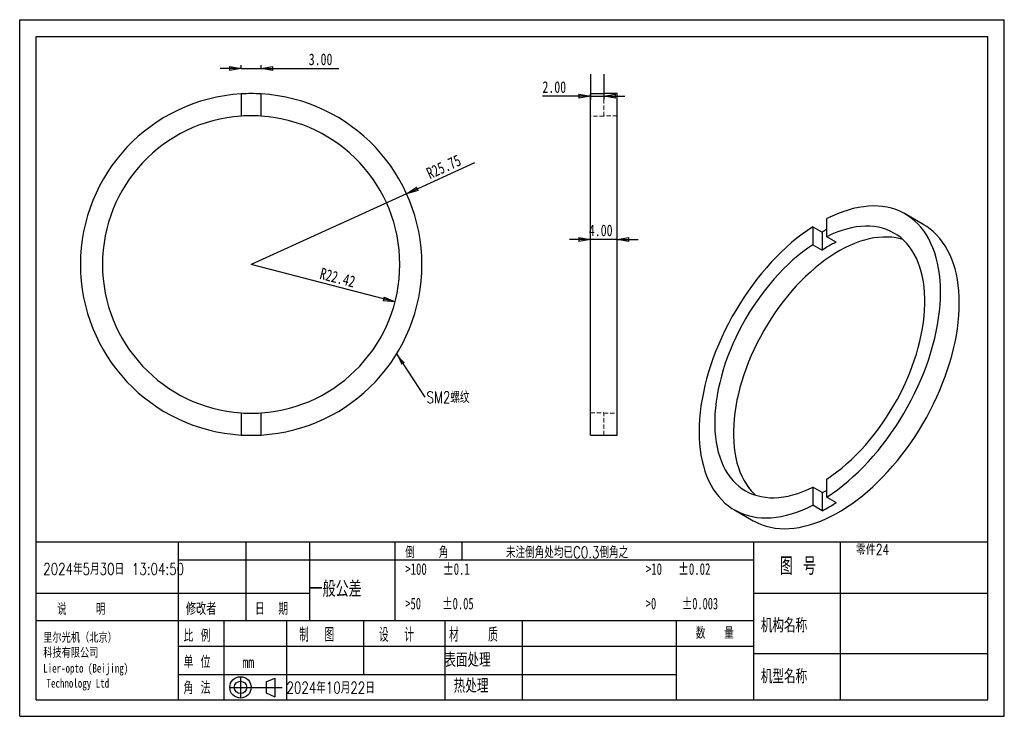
# Model space of a CAD drawing. Header units: millimetres. Extents: x 0 to 297, y 0 to 210.
import ezdxf

# ---------------------------------------------------------------- set-up
doc = ezdxf.new("R2010")
doc.units = ezdxf.units.MM
doc.linetypes.add('HIDDEN', pattern=[1.905, 1.27, -0.635])
doc.layers.add('图层0', color=7, linetype='Continuous', lineweight=25)
doc.styles.add('SLDTEXTSTYLE0', font='TXT', dxfattribs={"width": 0.666667, "bigfont": 'bigfont'})
doc.styles.add('SLDTEXTSTYLE1', font='TXT', dxfattribs={"width": 0.75, "bigfont": 'bigfont'})
doc.styles.add('SLDTEXTSTYLE2', font='TXT', dxfattribs={"width": 0.583333, "bigfont": 'bigfont'})
doc.styles.add('SLDTEXTSTYLE3', font='TXT', dxfattribs={"width": 0.681818})
doc.styles.add('SLDTEXTSTYLE4', font='TXT', dxfattribs={"width": 0.666667})
doc.styles.add('SLDTEXTSTYLE5', font='TXT', dxfattribs={"width": 0.653846})
doc.styles.add('SLDTEXTSTYLE6', font='TXT', dxfattribs={"width": 0.6, "bigfont": 'bigfont'})
doc.styles.add('SLDTEXTSTYLE7', font='TXT', dxfattribs={"width": 0.625, "bigfont": 'bigfont'})
doc.styles.add('SLDTEXTSTYLE8', font='TXT', dxfattribs={"width": 0.571429, "bigfont": 'bigfont'})
doc.styles.add('SLDTEXTSTYLE9', font='TXT', dxfattribs={"width": 0.75})
doc.dimstyles.new('SLDDIMSTYLE0', dxfattribs={"dimtxt": 3.5, "dimasz": 3.556, "dimexe": 0, "dimexo": 0.0625, "dimgap": 0.875, "dimtad": 1, "dimlfac": 0.5, "dimrnd": 1e-09, "dimzin": 4, "dimdsep": 46, "dimtxsty": 'SLDTEXTSTYLE9', "dimblk1": 'CLOSED', "dimblk2": 'CLOSED', "dimsah": 1, "dimcen": 0.09, "dimadec": 0, "dimazin": 1, "dimtfac": 1, "dimtmove": 0, "dimatfit": 0, "dimldrblk": 'CLOSED', "dimfxl": 0, "dimfrac": 2, "dimtolj": 1, "dimtzin": 12, "dimarcsym": 0})
doc.dimstyles.new('SLDDIMSTYLE1', dxfattribs={"dimtxt": 3.5, "dimasz": 3.556, "dimexe": 0, "dimexo": 0.0625, "dimgap": 0.875, "dimtad": 1, "dimlfac": 0.5, "dimrnd": 1e-09, "dimzin": 12, "dimdsep": 46, "dimtxsty": 'SLDTEXTSTYLE9', "dimblk1": 'CLOSED', "dimblk2": 'CLOSED', "dimsah": 1, "dimcen": 0, "dimadec": 0, "dimazin": 3, "dimtfac": 1, "dimtofl": 0, "dimtmove": 0, "dimatfit": 3, "dimldrblk": 'CLOSED', "dimfxl": 0, "dimfrac": 2, "dimtolj": 1, "dimtzin": 12, "dimarcsym": 0})
doc.dimstyles.new('SLDDIMSTYLE2', dxfattribs={"dimtxt": 0.18, "dimasz": 3.556, "dimexe": 0, "dimexo": 0.0625, "dimgap": 0, "dimtad": 0, "dimtih": 1, "dimtoh": 1, "dimdec": 0, "dimrnd": 1e-09, "dimzin": 0, "dimdsep": 46, "dimtxsty": 'Standard', "dimsah": 1, "dimcen": 0.09, "dimadec": 0, "dimazin": 0, "dimtfac": 3.556, "dimtdec": 0, "dimtofl": 0, "dimtmove": 0, "dimatfit": 3, "dimfxl": 0, "dimfrac": 2, "dimtolj": 1, "dimtzin": 0, "dimarcsym": 0})

# ---------------------------------------------------------------- blocks, each defined once
blk = doc.blocks.new('_Closed')
at = {"color": 0, "linetype": 'ByBlock', "lineweight": -2}
for p, q in [((-1, 0.166667), (0, 0)), ((-1, 0.166667), (-1, -0.166667)), ((0, 0), (-1, -0.166667)), ((0, 0), (-1, 0))]:
    blk.add_line(p, q, dxfattribs=at)
blk = doc.blocks.new('_D')
at = {"layer": '图层0'}
for p, q in [((66.82, 195.54), (66.82, 196.3)), ((72.82, 195.54), (72.82, 196.3)), ((66.82, 195.3), (60.47, 195.3)), ((66.82, 195.3), (72.82, 195.3)), ((72.82, 195.3), (96.24, 195.3))]:
    blk.add_line(p, q, dxfattribs=at)
at = {"layer": '图层0', "xscale": 3.556, "yscale": 3.556}
blk.add_blockref('_Closed', (66.82, 195.3, 4.2), dxfattribs=at)
at = {"layer": '图层0', "xscale": 3.556, "yscale": 3.556, "rotation": 180.0000000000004}
blk.add_blockref('_Closed', (72.82, 195.3, 4.2), dxfattribs=at)
at = {"layer": '图层0', "insert": (87.19, 199.81), "char_height": 3.5, "attachment_point": 1, "style": 'SLDTEXTSTYLE9'}
blk.add_mtext('3.00', dxfattribs=at)
blk = doc.blocks.new('_D_1')
at = {"layer": '图层0'}
for q in [(137.33, 166.94), (69.82, 136.21)]:
    blk.add_line((116.69, 157.55), q, dxfattribs=at)
at = {"layer": '图层0', "xscale": 3.556, "yscale": 3.556, "rotation": 204.4737217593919}
blk.add_blockref('_Closed', (116.69, 157.55, -4), dxfattribs=at)
at = {"layer": '图层0', "insert": (122.29, 165.05), "char_height": 3.5, "attachment_point": 1, "rotation": 24.4737, "style": 'SLDTEXTSTYLE9'}
blk.add_mtext('R25.75', dxfattribs=at)
blk = doc.blocks.new('_D_2')
at = {"layer": '图层0'}
blk.add_line((113.22, 124.92), (69.82, 136.21), dxfattribs=at)
at = {"layer": '图层0', "xscale": 3.556, "yscale": 3.556, "rotation": 345.4119252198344}
blk.add_blockref('_Closed', (113.22, 124.92, -4), dxfattribs=at)
at = {"layer": '图层0', "insert": (91.16, 135.31), "char_height": 3.5, "attachment_point": 1, "rotation": 345.4119, "style": 'SLDTEXTSTYLE9'}
blk.add_mtext('R22.42', dxfattribs=at)
blk = doc.blocks.new('SW_NOTE_0')
at = {"layer": '图层0', "color": 0, "insert": (0.51, 1.69), "char_height": 3.5, "attachment_point": 1, "style": 'SLDTEXTSTYLE1'}
blk.add_mtext('SM2螺纹', dxfattribs=at)
blk = doc.blocks.new('_D_3')
at = {"layer": '图层0'}
for p, q in [((172.21, 143.73), (165.86, 143.73)), ((172.21, 137.21), (172.21, 144.73)), ((180.21, 143.73), (172.21, 143.73)), ((180.21, 137.21), (180.21, 144.73)), ((180.21, 143.73), (186.56, 143.73))]:
    blk.add_line(p, q, dxfattribs=at)
at = {"layer": '图层0', "xscale": 3.556, "yscale": 3.556}
blk.add_blockref('_Closed', (172.21, 143.73, 51.3), dxfattribs=at)
at = {"layer": '图层0', "xscale": 3.556, "yscale": 3.556, "rotation": 180.0000000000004}
blk.add_blockref('_Closed', (180.21, 143.73, 51.3), dxfattribs=at)
at = {"layer": '图层0', "insert": (171.69, 148.25), "char_height": 3.5, "attachment_point": 1, "style": 'SLDTEXTSTYLE9'}
blk.add_mtext('4.00', dxfattribs=at)
blk = doc.blocks.new('_D_4')
at = {"layer": '图层0'}
for p, q in [((172.21, 193.54), (172.21, 185.93)), ((176.21, 193.54), (176.21, 185.93)), ((172.21, 186.93), (157.69, 186.93)), ((172.21, 186.93), (176.21, 186.93)), ((176.21, 186.93), (182.56, 186.93))]:
    blk.add_line(p, q, dxfattribs=at)
at = {"layer": '图层0', "xscale": 3.556, "yscale": 3.556}
blk.add_blockref('_Closed', (172.21, 186.93, 3.2), dxfattribs=at)
at = {"layer": '图层0', "xscale": 3.556, "yscale": 3.556, "rotation": 180.0000000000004}
blk.add_blockref('_Closed', (176.21, 186.93, 3.2), dxfattribs=at)
at = {"layer": '图层0', "insert": (157.69, 191.44), "char_height": 3.5, "attachment_point": 1, "style": 'SLDTEXTSTYLE9'}
blk.add_mtext('2.00', dxfattribs=at)

msp = doc.modelspace()

# ---------------------------------------------------------------- linework, layer by layer
at = {"color": 7, "linetype": 'Continuous', "lineweight": 25}
for p, q in [((66.821, 187.626), (66.821, 180.959)), ((72.821, 180.959), (72.821, 187.626)), ((172.213, 84.8), (172.213, 187.626)), ((176.213, 187.626), (172.213, 187.626)), ((180.213, 187.713), (176.213, 187.713)), ((176.213, 187.713), (176.213, 187.626)), ((180.213, 136.213), (180.213, 187.713)), ((243.468, 144.588), (243.468, 150.032)), ((272.751, 148.162), (267.094, 151.428)), ((239.225, 147.582), (242.053, 145.95)), ((239.225, 147.582), (239.225, 142.139)), ((242.053, 145.95), (242.053, 140.506)), ((246.296, 142.955), (243.468, 144.588)), ((239.225, 142.139), (242.053, 140.506)), ((180.213, 84.713), (180.213, 136.213)), ((66.821, 91.467), (66.821, 84.8)), ((72.821, 84.8), (72.821, 91.467)), ((172.213, 84.8), (176.213, 84.8)), ((176.213, 84.8), (176.213, 84.713)), ((176.213, 84.713), (180.213, 84.713)), ((243.468, 66.071), (243.468, 71.514)), ((242.053, 67.432), (239.225, 69.065)), ((239.225, 69.065), (239.225, 63.621)), ((242.053, 67.432), (242.053, 61.989)), ((243.468, 66.071), (246.296, 64.438)), ((242.053, 61.989), (239.225, 63.621)), ((215.598, 62.225), (221.255, 58.959))]:
    msp.add_line(p, q, dxfattribs=at)
at = {"color": 7, "linetype": 'HIDDEN', "lineweight": 18}
for p, q in [((176.213, 180.959), (176.213, 187.626)), ((176.213, 180.959), (172.213, 180.959)), ((180.213, 181.059), (176.213, 181.059)), ((172.213, 91.467), (176.213, 91.467)), ((176.213, 84.8), (176.213, 91.467)), ((176.213, 91.367), (180.213, 91.367))]:
    msp.add_line(p, q, dxfattribs=at)
at = {"color": 7, "linetype": 'Continuous', "lineweight": 25, "flags": 128}
for points in [[(243.468, 66.071), (245.082, 67.153), (246.689, 68.314), (248.286, 69.552), (249.869, 70.863), (251.435, 72.245), (252.981, 73.695), (254.504, 75.212), (256.001, 76.79), (257.469, 78.428), (258.905, 80.123), (260.307, 81.87), (261.671, 83.666), (262.994, 85.509), (264.275, 87.393), (265.511, 89.316), (266.698, 91.274), (267.836, 93.262), (268.921, 95.278), (269.951, 97.316), (270.925, 99.373), (271.841, 101.444), (272.696, 103.527), (273.489, 105.616), (274.218, 107.707), (274.882, 109.796), (275.48, 111.88), (276.011, 113.954), (276.473, 116.013), (276.865, 118.055), (277.187, 120.074), (277.439, 122.067), (277.618, 124.029), (277.726, 125.958), (277.762, 127.849), (277.726, 129.698), (277.618, 131.502), (277.439, 133.258), (277.187, 134.96), (276.865, 136.608), (276.473, 138.196), (276.011, 139.722), (275.48, 141.183), (274.882, 142.577), (274.218, 143.899), (273.489, 145.148), (272.696, 146.321), (271.841, 147.417), (270.925, 148.431), (269.951, 149.364), (268.921, 150.212), (267.836, 150.975), (266.698, 151.65), (265.511, 152.236), (264.275, 152.733), (262.994, 153.139), (261.671, 153.453), (260.307, 153.674), (258.905, 153.804), (257.469, 153.84), (256.001, 153.783), (254.504, 153.633), (252.981, 153.391), (251.435, 153.057), (249.869, 152.631), (248.286, 152.114), (246.689, 151.508), (245.082, 150.813), (243.468, 150.032)], [(239.225, 147.582), (237.61, 146.5), (236.003, 145.339), (234.407, 144.101), (232.824, 142.79), (231.258, 141.408), (229.712, 139.958), (228.188, 138.442), (226.691, 136.863), (225.223, 135.225), (223.787, 133.53), (222.386, 131.783), (221.022, 129.987), (219.698, 128.144), (218.418, 126.26), (217.182, 124.337), (215.994, 122.379), (214.857, 120.391), (213.772, 118.375), (212.741, 116.337), (211.767, 114.28), (210.852, 112.209), (209.997, 110.126), (209.204, 108.037), (208.475, 105.946), (207.81, 103.857), (207.212, 101.773), (206.682, 99.699), (206.22, 97.64), (205.827, 95.599), (205.505, 93.579), (205.254, 91.586), (205.074, 89.624), (204.966, 87.695), (204.93, 85.804), (204.966, 83.955), (205.074, 82.151), (205.254, 80.396), (205.505, 78.693), (205.827, 77.045), (206.22, 75.457), (206.682, 73.931), (207.212, 72.47), (207.81, 71.076), (208.475, 69.754), (209.204, 68.505), (209.997, 67.332), (210.852, 66.237), (211.767, 65.222), (212.741, 64.289), (213.772, 63.441), (214.857, 62.678), (215.994, 62.003), (217.182, 61.417), (218.418, 60.92), (219.698, 60.515), (221.022, 60.2), (222.386, 59.979), (223.787, 59.849), (225.223, 59.813), (226.691, 59.87), (228.188, 60.02), (229.712, 60.262), (231.258, 60.597), (232.824, 61.023), (234.407, 61.539), (236.003, 62.145), (237.61, 62.84), (239.225, 63.621)], [(243.468, 71.514), (244.975, 72.543), (246.474, 73.65), (247.962, 74.833), (249.435, 76.088), (250.889, 77.414), (252.321, 78.806), (253.728, 80.263), (255.107, 81.78), (256.455, 83.354), (257.768, 84.981), (259.044, 86.658), (260.28, 88.382), (261.472, 90.147), (262.619, 91.95), (263.717, 93.787), (264.764, 95.654), (265.758, 97.546), (266.696, 99.46), (267.576, 101.39), (268.397, 103.333), (269.156, 105.283), (269.851, 107.238), (270.482, 109.191), (271.046, 111.139), (271.543, 113.077), (271.97, 115), (272.328, 116.905), (272.616, 118.788), (272.832, 120.643), (272.976, 122.466), (273.048, 124.254), (273.048, 126.002), (272.976, 127.706), (272.832, 129.363), (272.616, 130.968), (272.328, 132.519), (271.97, 134.011), (271.543, 135.441), (271.046, 136.805), (270.482, 138.102), (269.851, 139.327), (269.156, 140.478), (268.397, 141.552), (267.576, 142.547), (266.696, 143.461), (265.758, 144.292), (264.764, 145.037), (263.717, 145.695), (262.619, 146.264), (261.472, 146.743), (260.28, 147.132), (259.044, 147.429), (257.768, 147.633), (256.455, 147.744), (255.107, 147.762), (253.728, 147.686), (252.321, 147.518), (250.889, 147.257), (249.435, 146.903), (247.962, 146.459), (246.474, 145.924), (244.975, 145.3), (243.468, 144.588)], [(283.419, 124.583), (283.384, 126.423), (283.277, 128.218), (283.099, 129.964), (282.85, 131.659), (282.532, 133.299), (282.143, 134.88), (281.686, 136.401), (281.161, 137.857), (280.57, 139.246), (279.912, 140.565), (279.19, 141.811), (278.405, 142.983), (277.559, 144.077), (276.653, 145.093), (275.688, 146.027), (274.668, 146.877), (273.593, 147.643), (272.751, 148.162)], [(266.417, 143.723), (265.582, 143.962), (264.347, 144.23), (263.074, 144.406), (261.766, 144.492), (260.424, 144.486), (259.052, 144.389), (257.653, 144.201), (256.231, 143.922), (254.788, 143.553), (253.327, 143.095), (251.853, 142.549), (250.368, 141.915), (248.875, 141.196), (247.378, 140.393), (245.88, 139.508), (244.385, 138.543), (242.895, 137.499), (241.415, 136.38), (239.947, 135.188), (238.495, 133.925), (237.062, 132.594), (235.651, 131.199), (234.265, 129.742), (232.908, 128.226), (231.582, 126.656), (230.291, 125.033), (229.037, 123.363), (227.823, 121.649), (226.652, 119.895), (225.526, 118.104), (224.448, 116.28), (223.421, 114.428), (222.446, 112.552), (221.526, 110.656), (220.662, 108.744), (219.858, 106.82), (219.114, 104.89), (218.433, 102.956), (217.815, 101.023), (217.262, 99.096), (216.776, 97.18), (216.357, 95.277), (216.006, 93.393), (215.725, 91.531), (215.513, 89.697), (215.372, 87.893), (215.301, 86.125), (215.301, 84.395), (215.372, 82.708), (215.513, 81.067), (215.725, 79.477), (216.006, 77.94), (216.357, 76.461), (216.776, 75.042), (217.262, 73.687), (217.815, 72.398), (218.433, 71.179), (219.114, 70.032), (219.858, 68.96), (220.662, 67.966), (221.526, 67.05), (221.933, 66.665)], [(239.225, 142.139), (237.717, 141.11), (236.218, 140.003), (234.731, 138.82), (233.258, 137.565), (231.804, 136.239), (230.372, 134.847), (228.964, 133.39), (227.585, 131.874), (226.237, 130.3), (224.924, 128.672), (223.648, 126.995), (222.413, 125.272), (221.22, 123.506), (220.074, 121.703), (218.976, 119.866), (217.929, 117.999), (216.935, 116.107), (215.997, 114.193), (215.116, 112.263), (214.296, 110.32), (213.537, 108.37), (212.841, 106.416), (212.211, 104.462), (211.646, 102.514), (211.15, 100.577), (210.722, 98.653), (210.364, 96.748), (210.077, 94.865), (209.861, 93.011), (209.717, 91.187), (209.644, 89.399), (209.644, 87.651), (209.717, 85.947), (209.861, 84.29), (210.077, 82.685), (210.364, 81.134), (210.722, 79.643), (211.15, 78.213), (211.646, 76.848), (212.211, 75.551), (212.841, 74.326), (213.537, 73.175), (214.296, 72.101), (215.116, 71.106), (215.997, 70.192), (216.935, 69.361), (217.929, 68.616), (218.976, 67.959), (220.074, 67.389), (221.22, 66.91), (222.413, 66.521), (223.648, 66.225), (224.924, 66.02), (226.237, 65.909), (227.585, 65.891), (228.964, 65.967), (230.372, 66.135), (231.804, 66.396), (233.258, 66.75), (234.731, 67.194), (236.218, 67.729), (237.717, 68.353), (239.225, 69.065)], [(221.255, 58.959), (221.54, 58.799), (222.716, 58.207), (223.94, 57.703), (225.209, 57.29), (226.521, 56.967), (227.873, 56.735), (229.262, 56.595), (230.686, 56.547), (232.142, 56.591), (233.628, 56.727), (235.139, 56.954), (236.673, 57.273), (238.228, 57.682), (239.8, 58.182), (241.386, 58.77), (242.983, 59.445), (244.588, 60.207), (246.198, 61.054), (247.809, 61.984), (249.418, 62.996), (251.023, 64.087), (252.62, 65.255), (254.206, 66.498), (255.778, 67.814), (257.333, 69.2), (258.868, 70.653), (260.379, 72.17), (261.864, 73.749), (263.32, 75.386), (264.744, 77.078), (266.133, 78.823), (267.485, 80.615), (268.797, 82.453), (270.066, 84.332), (271.29, 86.248), (272.467, 88.198), (273.593, 90.179), (274.668, 92.186), (275.688, 94.215), (276.653, 96.262), (277.559, 98.323), (278.405, 100.395), (279.19, 102.473), (279.912, 104.553), (280.57, 106.631), (281.161, 108.703), (281.686, 110.765), (282.143, 112.813), (282.532, 114.843), (282.85, 116.851), (283.099, 118.833), (283.277, 120.785), (283.384, 122.703), (283.419, 124.583)]]:
    msp.add_lwpolyline(points, dxfattribs=at)
at = {"color": 7, "linetype": 'Continuous', "lineweight": 25}
for centre, radius, start, end in [((69.821, 136.213), 51.5, 93.33951, 266.66049), ((69.821, 136.213), 51.5, 86.66049, 93.33951), ((69.821, 136.213), 51.5, 273.33951, 86.66049), ((69.821, 136.213), 44.846, 93.83569, 266.16431), ((69.821, 136.213), 44.846, 86.16431, 93.83569), ((69.821, 136.213), 44.846, 273.83569, 86.16431), ((269.878, 102.804), 51.339, 120.95939, 122.81831), ((265.264, 105.2), 42.252, 116.67391, 123.32071), ((69.821, 136.213), 44.846, 266.16431, 273.83569), ((69.821, 136.213), 51.5, 266.66049, 273.33951), ((224.366, 102.792), 39.537, 296.57422, 298.8898), ((219.944, 105.187), 48.528, 297.10408, 302.89054)]:
    msp.add_arc(centre, radius, start, end, dxfattribs=at)
at = {"layer": '图层0'}
for p, q in [((0, 0), (0, 210)), ((0, 210), (297, 210)), ((297, 0), (297, 210)), ((5, 4.983), (5, 204.983)), ((5, 204.983), (292, 204.983)), ((292, 4.983), (292, 204.983)), ((292, 52.5), (5, 52.5)), ((47.757, 52.5), (47.757, 4.983)), ((68.192, 52.5), (68.192, 28.741)), ((87.378, 52.5), (87.378, 28.741)), ((113.177, 52.5), (113.177, 28.741)), ((133.321, 52.5), (133.321, 47.207)), ((221.353, 52.5), (221.353, 4.983)), ((247.5, 52.5), (247.5, 4.983)), ((47.757, 47.207), (221.353, 47.207)), ((5, 37.142), (47.757, 37.142)), ((47.757, 37.142), (87.378, 37.142)), ((221.353, 37.151), (292, 37.151)), ((221.353, 28.741), (5, 28.741)), ((61.596, 28.741), (61.596, 4.983)), ((80.467, 28.741), (80.467, 4.983)), ((103.741, 28.741), (103.741, 12.61)), ((128.274, 28.741), (128.274, 4.983)), ((151.548, 28.741), (151.548, 4.983)), ((198, 28.741), (198, 4.983)), ((221.353, 21.063), (47.757, 21.063)), ((221.353, 18.909), (292, 18.909)), ((47.757, 12.61), (198, 12.61)), ((66.603, 11.936), (66.603, 5.501)), ((74.36, 10.385), (76.988, 11.539)), ((74.36, 10.385), (74.36, 7.052)), ((76.988, 11.539), (76.988, 5.898)), ((63.386, 8.719), (79.167, 8.719)), ((5, 4.983), (292, 4.983)), ((0, 0), (297, 0))]:
    msp.add_line(p, q, dxfattribs=at)
at = {"layer": '图层0', "color": 7, "linetype": 'Continuous', "lineweight": 25}
msp.add_line((74.36, 7.052), (76.988, 5.898), dxfattribs=at)
at = {"layer": '图层0'}
for radius in [3.218, 1.867]:
    msp.add_circle((66.603, 8.719), radius, dxfattribs=at)

# ---------------------------------------------------------------- block references
msp.add_blockref('SW_NOTE_0', (122.194, 96.22), dxfattribs=at)

# ---------------------------------------------------------------- texts
for s, insert, char_height, attachment_point, style in [('倒    角', (116.302, 51.174), 3.5, 1, 'SLDTEXTSTYLE2'), ('未注倒角处均已C0.3倒角之', (146.686, 51.174), 3.5, 1, 'SLDTEXTSTYLE1'), ('零件24', (252.251, 51.846), 3.175, 1, 'SLDTEXTSTYLE1'), ('图 号', (234.762, 47.93), 5.2917, 2, 'SLDTEXTSTYLE0'), ('2024年5月30日 13:04:50', (7.093, 46.153), 3.5, 1, 'SLDTEXTSTYLE1'), ('>100   ±0.1', (116.302, 46.153), 3.5, 1, 'SLDTEXTSTYLE3'), ('>10   ±0.02', (188.875, 46.153), 3.5, 1, 'SLDTEXTSTYLE3'), ('一般公差', (87.447, 40.788), 4.7625, 1, 'SLDTEXTSTYLE1'), ('>50    ±0.05', (116.302, 35.738), 3.5, 1, 'SLDTEXTSTYLE4'), ('>0     ±0.003', (188.875, 35.738), 3.5, 1, 'SLDTEXTSTYLE5'), ('说     明', (11.326, 34.076), 3.5, 1, 'SLDTEXTSTYLE8'), ('修改者', (50.147, 34.275), 3.7042, 1, 'SLDTEXTSTYLE1'), ('日  期', (71.016, 34.275), 3.7042, 1, 'SLDTEXTSTYLE7'), ('机构名称', (223.566, 29.496), 4.2333, 1, 'SLDTEXTSTYLE1'), ('制  图', (84.297, 26.696), 4.2333, 1, 'SLDTEXTSTYLE7'), ('设  计', (108.378, 26.696), 4.2333, 1, 'SLDTEXTSTYLE7'), ('材    质', (129.511, 26.696), 4.2333, 1, 'SLDTEXTSTYLE2'), ('数   量', (203.929, 26.87), 3.5, 1, 'SLDTEXTSTYLE6'), ('里尔光机（北京）', (7.093, 24.869), 2.6458, 1, 'SLDTEXTSTYLE1'), ('比 例', (49.417, 26.17), 3.7042, 1, 'SLDTEXTSTYLE0'), ('科技有限公司', (7.093, 20.341), 2.6458, 1, 'SLDTEXTSTYLE1'), ('单 位', (49.417, 18.22), 3.7042, 1, 'SLDTEXTSTYLE0'), ('表面处理', (128.1, 19.095), 4.2333, 1, 'SLDTEXTSTYLE1'), ('Lier-opto (Beijing)', (7.093, 15.813), 2.64583, 1, 'SLDTEXTSTYLE9'), ('mm', (67.175, 18.022), 3.5, 1, 'SLDTEXTSTYLE9'), ('热处理', (130.923, 11.293), 4.2333, 1, 'SLDTEXTSTYLE1'), ('机型名称', (223.566, 14.142), 4.2333, 1, 'SLDTEXTSTYLE1'), ('Technology Ltd', (8.085, 11.285), 2.64583, 1, 'SLDTEXTSTYLE9'), ('角 法', (49.417, 10.418), 3.7042, 1, 'SLDTEXTSTYLE0'), ('2024年10月22日', (80.467, 10.363), 3.5, 1, 'SLDTEXTSTYLE1')]:
    msp.add_mtext(s, dxfattribs=dict(at, insert=insert, char_height=char_height, attachment_point=attachment_point, style=style))

# ---------------------------------------------------------------- dimensions: what is measured, and where the dimension line sits
for base, p1, p2, picture, middle in [((72.821, 198.076), (66.821, 194.536), (72.821, 194.536), '_D', (91.712, 198.076)), ((176.213, 189.709), (172.213, 194.536), (176.213, 194.536), '_D_4', (162.213, 189.709)), ((172.213, 146.513), (180.213, 136.213), (172.213, 136.213), '_D_3', (176.213, 146.513))]:
    dim = msp.add_linear_dim(base=base, p1=p1, p2=p2, dimstyle='SLDDIMSTYLE0', dxfattribs=at)
    dim.commit()
    dim.dimension.update_dxf_attribs({"geometry": picture, "text_midpoint": middle, "dimtype": 160})
for mpoint, picture, middle in [((116.693, 157.548), '_D_1', (130.801, 163.97)), ((113.221, 124.918), '_D_2', (97.162, 129.097))]:
    dim = msp.add_radius_dim(center=(69.821, 136.213), mpoint=mpoint, dimstyle='SLDDIMSTYLE1', dxfattribs=at)
    dim.commit()
    dim.dimension.update_dxf_attribs({"geometry": picture, "text_midpoint": middle, "dimtype": 164})

# ---------------------------------------------------------------- leaders
msp.add_leader([(113.697, 109.248), (122.194, 96.22)], dimstyle='SLDDIMSTYLE2', dxfattribs=at)

doc.saveas('drawing.dxf')
